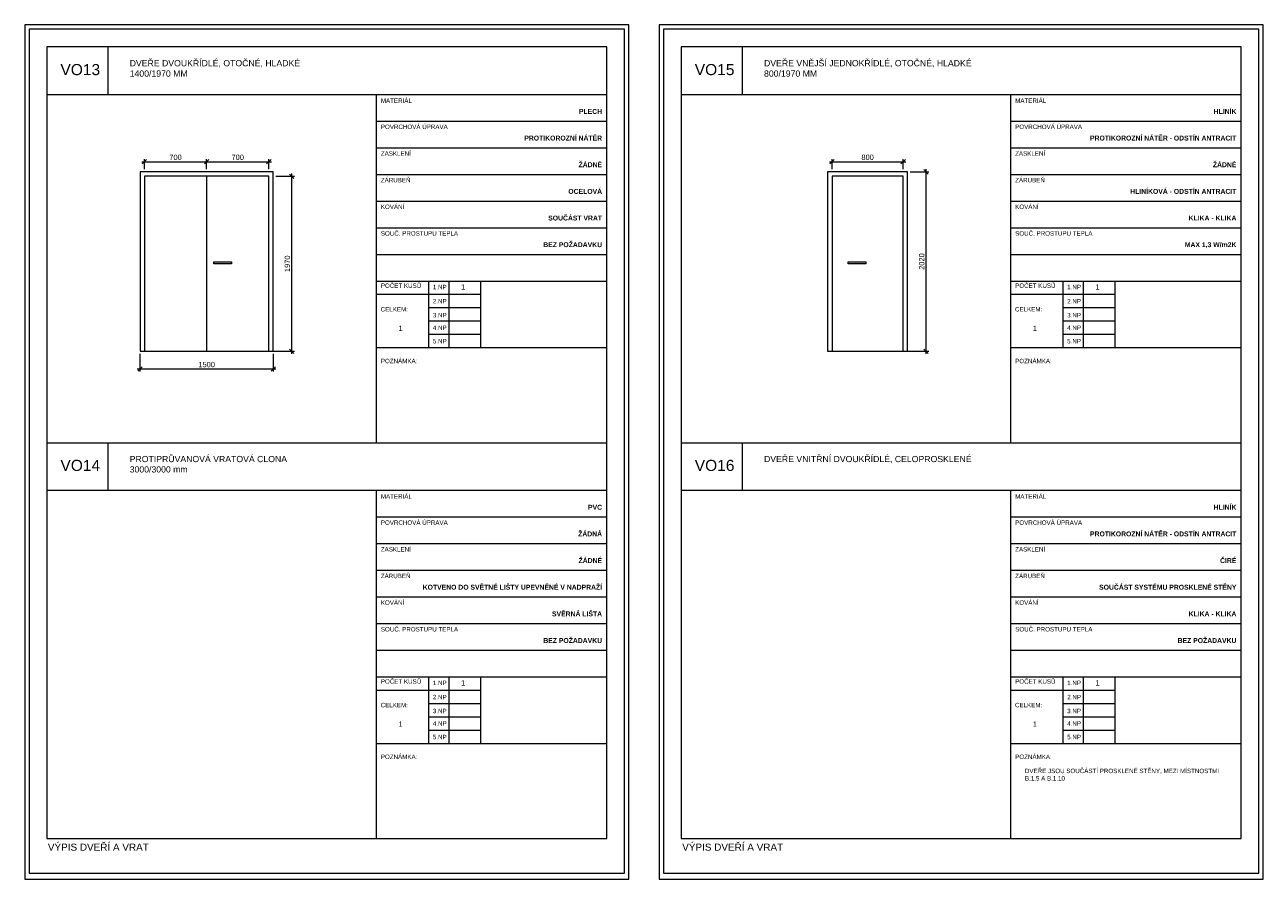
# Model space of a CAD drawing. Header units: millimetres. Extents: x 1370 to 200126, y -9734 to 86273.
# Tile 19 of 23: x 64375 to 78315, y 55972 to 65589. Entities that reach past the tile are written whole.
import ezdxf

# ---------------------------------------------------------------- set-up
doc = ezdxf.new("R2010")
doc.units = ezdxf.units.MM
doc.layers.get('0').update_dxf_attribs({"plot": 0})
doc.layers.add('000_NETISK', color=32, linetype='Continuous', lineweight=9, plot=False)
for name, color, linetype, lineweight in [('01_STAV_DVERE', 21, 'Continuous', 9), ('01_STAV_koty100', 4, 'Continuous', 13), ('01_STAV_nove kce - slabe', 70, 'Continuous', 13), ('01_STAV_popis100', 4, 'Continuous', 13), ('AA_POPIS', 7, 'Continuous', 13)]:
    doc.layers.add(name, color=color, linetype=linetype, lineweight=lineweight)
doc.styles.add('5.0 M50', font='arial.ttf', dxfattribs={"height": 250})
doc.styles.add('KCA', font='arial.ttf')
doc.styles.get("Standard").update_dxf_attribs({"font": 'arial.ttf'})
doc.styles.add('TM_50_2.5', font='arial.ttf', dxfattribs={"height": 125})
doc.dimstyles.new('AS20', dxfattribs={"dimtxt": 60, "dimasz": 50, "dimexe": 30, "dimexo": 30, "dimgap": 20, "dimtad": 0, "dimdec": 0, "dimrnd": 5, "dimdsep": 46, "dimtxsty": 'KCA', "dimblk1": 'OBLIQUE', "dimblk2": 'OBLIQUE', "dimsah": 1, "dimcen": 100, "dimdle": 30, "dimclrd": 256, "dimclre": 256, "dimclrt": 256, "dimadec": 0, "dimazin": 0, "dimtfac": 0.8, "dimtdec": 0, "dimtix": 1, "dimtmove": 1, "dimatfit": 0, "dimldrblk": 'OPEN', "dimfxl": 1, "dimtvp": 0.8, "dimtolj": 1, "dimlwd": -1, "dimlwe": -1, "dimarcsym": 0})

# ---------------------------------------------------------------- blocks, each defined once
blk = doc.blocks.new('_OBLIQUE')
at = {"color": 0, "linetype": 'ByBlock'}
blk.add_line((-0.5, -0.5), (0.5, 0.5), dxfattribs=at)
blk = doc.blocks.new('*D147')
at = {"layer": '01_STAV_koty100', "transparency": 16777216}
for p, q in [((67202, 63884), (67410, 63884)), ((67380, 61884), (67380, 63914)), ((67052, 61914), (67410, 61914))]:
    blk.add_line(p, q, dxfattribs=at)
at = {"layer": 'Defpoints', "color": 0, "transparency": 16777216}
for p in [(67172, 63884), (67380, 63884), (67022, 61914)]:
    blk.add_point(p, dxfattribs=at)
at = {"layer": '01_STAV_koty100', "transparency": 16777216, "xscale": 50, "yscale": 50, "zscale": 50}
for p, rotation in [((67380, 63884), 90), ((67380, 61914), 270)]:
    blk.add_blockref('_OBLIQUE', p, dxfattribs=dict(at, rotation=rotation))
at = {"layer": '01_STAV_koty100', "transparency": 16777216, "insert": (67331, 62899), "char_height": 60, "attachment_point": 5, "rotation": 90, "style": 'KCA'}
blk.add_mtext('\\A1;1970', dxfattribs=at)
blk = doc.blocks.new('_OPEN')
at = {"color": 0, "linetype": 'ByBlock'}
for p, q in [((-1, 0.17), (0, 0)), ((0, 0), (-1, -0.17)), ((0, 0), (-1, 0))]:
    blk.add_line(p, q, dxfattribs=at)
blk = doc.blocks.new('*D146')
at = {"layer": '01_STAV_koty100', "transparency": 16777216}
for p, q in [((65672, 61884), (65672, 61685)), ((67172, 61884), (67172, 61685)), ((65642, 61715), (67202, 61715))]:
    blk.add_line(p, q, dxfattribs=at)
at = {"layer": 'Defpoints', "color": 0, "transparency": 16777216}
for p in [(65672, 61914), (67172, 61914), (67172, 61715)]:
    blk.add_point(p, dxfattribs=at)
at = {"layer": '01_STAV_koty100', "transparency": 16777216, "xscale": 50, "yscale": 50, "zscale": 50, "rotation": 180}
blk.add_blockref('_OBLIQUE', (65672, 61715), dxfattribs=at)
at = {"layer": '01_STAV_koty100', "transparency": 16777216, "xscale": 50, "yscale": 50, "zscale": 50}
blk.add_blockref('_OBLIQUE', (67172, 61715), dxfattribs=at)
at = {"layer": '01_STAV_koty100', "transparency": 16777216, "insert": (66422, 61764), "char_height": 60, "attachment_point": 5, "style": 'KCA'}
blk.add_mtext('\\A1;1500', dxfattribs=at)
blk = doc.blocks.new('*D148')
at = {"layer": '01_STAV_koty100', "transparency": 16777216}
for p, q in [((66392, 64048), (67152, 64048)), ((66422, 63964), (66422, 64078)), ((67122, 63964), (67122, 64078))]:
    blk.add_line(p, q, dxfattribs=at)
at = {"layer": 'Defpoints', "color": 0, "transparency": 16777216}
for p in [(67122, 64048), (66422, 63934), (67122, 63934)]:
    blk.add_point(p, dxfattribs=at)
at = {"layer": '01_STAV_koty100', "transparency": 16777216, "xscale": 50, "yscale": 50, "zscale": 50, "rotation": 180}
blk.add_blockref('_OBLIQUE', (66422, 64048), dxfattribs=at)
at = {"layer": '01_STAV_koty100', "transparency": 16777216, "xscale": 50, "yscale": 50, "zscale": 50}
blk.add_blockref('_OBLIQUE', (67122, 64048), dxfattribs=at)
at = {"layer": '01_STAV_koty100', "transparency": 16777216, "insert": (66772, 64097), "char_height": 60, "attachment_point": 5, "style": 'KCA'}
blk.add_mtext('\\A1;700', dxfattribs=at)
blk = doc.blocks.new('*D149')
at = {"layer": '01_STAV_koty100', "transparency": 16777216}
for p, q in [((65692, 64048), (66452, 64048)), ((65722, 63964), (65722, 64078)), ((66422, 63964), (66422, 64078))]:
    blk.add_line(p, q, dxfattribs=at)
at = {"layer": 'Defpoints', "color": 0, "transparency": 16777216}
for p in [(66422, 64048), (65722, 63934), (66422, 63934)]:
    blk.add_point(p, dxfattribs=at)
at = {"layer": '01_STAV_koty100', "transparency": 16777216, "xscale": 50, "yscale": 50, "zscale": 50, "rotation": 180}
blk.add_blockref('_OBLIQUE', (65722, 64048), dxfattribs=at)
at = {"layer": '01_STAV_koty100', "transparency": 16777216, "xscale": 50, "yscale": 50, "zscale": 50}
blk.add_blockref('_OBLIQUE', (66422, 64048), dxfattribs=at)
at = {"layer": '01_STAV_koty100', "transparency": 16777216, "insert": (66072, 64097), "char_height": 60, "attachment_point": 5, "style": 'KCA'}
blk.add_mtext('\\A1;700', dxfattribs=at)
blk = doc.blocks.new('*D150')
at = {"layer": '01_STAV_koty100', "transparency": 16777216}
for p, q in [((74342, 63934), (74550, 63934)), ((74520, 61884), (74520, 63964)), ((74192, 61914), (74550, 61914))]:
    blk.add_line(p, q, dxfattribs=at)
at = {"layer": 'Defpoints', "color": 0, "transparency": 16777216}
for p in [(74312, 63934), (74520, 63934), (74162, 61914)]:
    blk.add_point(p, dxfattribs=at)
at = {"layer": '01_STAV_koty100', "transparency": 16777216, "xscale": 50, "yscale": 50, "zscale": 50}
for p, rotation in [((74520, 63934), 90), ((74520, 61914), 270)]:
    blk.add_blockref('_OBLIQUE', p, dxfattribs=dict(at, rotation=rotation))
at = {"layer": '01_STAV_koty100', "transparency": 16777216, "insert": (74471, 62924), "char_height": 60, "attachment_point": 5, "rotation": 90, "style": 'KCA'}
blk.add_mtext('\\A1;2020', dxfattribs=at)
blk = doc.blocks.new('*D151')
at = {"layer": '01_STAV_koty100', "transparency": 16777216}
for p, q in [((73432, 64048), (74292, 64048)), ((73462, 63964), (73462, 64078)), ((74262, 63964), (74262, 64078))]:
    blk.add_line(p, q, dxfattribs=at)
at = {"layer": 'Defpoints', "color": 0, "transparency": 16777216}
for p in [(74262, 64048), (73462, 63934), (74262, 63934)]:
    blk.add_point(p, dxfattribs=at)
at = {"layer": '01_STAV_koty100', "transparency": 16777216, "xscale": 50, "yscale": 50, "zscale": 50, "rotation": 180}
blk.add_blockref('_OBLIQUE', (73462, 64048), dxfattribs=at)
at = {"layer": '01_STAV_koty100', "transparency": 16777216, "xscale": 50, "yscale": 50, "zscale": 50}
blk.add_blockref('_OBLIQUE', (74262, 64048), dxfattribs=at)
at = {"layer": '01_STAV_koty100', "transparency": 16777216, "insert": (73862, 64097), "char_height": 60, "attachment_point": 5, "style": 'KCA'}
blk.add_mtext('\\A1;800', dxfattribs=at)

msp = doc.modelspace()

# ---------------------------------------------------------------- linework, layer by layer
at = {"layer": '000_NETISK', "color": 7, "ltscale": 1000}
for points in [[(64375, 65588.9), (64375, 55971.7), (71175, 55971.7), (71175, 65588.9)], [(64375, 55971.7), (71175, 55971.7), (71175, 65588.9), (64375, 65588.9)], [(64425, 65538.9), (64425, 56039.3), (71125, 56039.3), (71125, 65538.9)], [(71515, 65588.9), (71515, 55971.7), (78315, 55971.7), (78315, 65588.9)], [(71515, 55971.7), (78315, 55971.7), (78315, 65588.9), (71515, 65588.9)], [(71565, 65538.9), (71565, 56039.3), (78265, 56039.3), (78265, 65538.9)]]:
    msp.add_lwpolyline(points, close=True, dxfattribs=at)
at = {"layer": '01_STAV_nove kce - slabe', "color": 7}
msp.add_line((66422.3, 63883.8), (66422.3, 61913.8), dxfattribs=at)
for points in [[(65672.3, 61913.8), (67172.3, 61913.8), (67172.3, 63933.8), (65672.3, 63933.8)], [(65722.3, 61913.8), (67122.3, 61913.8), (67122.3, 63883.8), (65722.3, 63883.8)], [(73412.3, 61913.8), (74312.3, 61913.8), (74312.3, 63933.8), (73412.3, 63933.8)], [(73462.3, 61913.8), (74262.3, 61913.8), (74262.3, 63883.8), (73462.3, 63883.8)], [(66502.1, 62919.8), (66702.1, 62919.8), (66702.1, 62899.8), (66502.1, 62899.8)], [(73642.1, 62919.8), (73842.1, 62919.8), (73842.1, 62899.8), (73642.1, 62899.8)]]:
    msp.add_lwpolyline(points, close=True, dxfattribs=at)
at = {"layer": '01_STAV_popis100', "color": 7, "ltscale": 1000}
for p, q in [((65310, 65338.9), (65310, 64804.9)), ((72450, 65338.9), (72450, 64804.9)), ((64625, 64804.9), (70925, 64804.9)), ((68332, 64804.9), (68332, 60881.4)), ((71765, 64804.9), (78065, 64804.9)), ((75472, 64804.9), (75472, 60881.4)), ((68332, 64504.9), (70925, 64504.9)), ((75472, 64504.9), (78065, 64504.9)), ((68332, 64204.9), (70925, 64204.9)), ((75472, 64204.9), (78065, 64204.9)), ((68332, 63904.9), (70925, 63904.9)), ((75472, 63904.9), (78065, 63904.9)), ((68332, 63604.9), (70925, 63604.9)), ((75472, 63604.9), (78065, 63604.9)), ((68332, 63304.9), (70925, 63304.9)), ((75472, 63304.9), (78065, 63304.9)), ((68332, 63004.9), (70925, 63004.9)), ((75472, 63004.9), (78065, 63004.9)), ((68332, 62704.9), (70925, 62704.9)), ((68917.5, 62704.9), (68917.5, 61954.9)), ((69147, 62704.9), (69147, 61954.9)), ((69503, 62704.9), (69503, 61954.9)), ((75472, 62704.9), (78065, 62704.9)), ((76057.5, 62704.9), (76057.5, 61954.9)), ((76287, 62704.9), (76287, 61954.9)), ((76643, 62704.9), (76643, 61954.9)), ((68332, 62554.9), (69503, 62554.9)), ((75472, 62554.9), (76643, 62554.9)), ((68917.5, 62404.9), (69503, 62404.9)), ((76057.5, 62404.9), (76643, 62404.9)), ((68917.5, 62254.9), (69503, 62254.9)), ((76057.5, 62254.9), (76643, 62254.9)), ((68917.5, 62104.9), (69503, 62104.9)), ((76057.5, 62104.9), (76643, 62104.9)), ((68332, 61954.9), (70925, 61954.9)), ((75472, 61954.9), (78065, 61954.9)), ((64625, 60883.9), (70925, 60883.9)), ((65310, 60883.9), (65310, 60349.9)), ((71765, 60883.9), (78065, 60883.9)), ((72450, 60883.9), (72450, 60349.9)), ((64625, 60349.9), (70925, 60349.9)), ((68332, 60349.9), (68332, 56426.4)), ((71765, 60349.9), (78065, 60349.9)), ((75472, 60349.9), (75472, 56426.4)), ((68332, 60049.9), (70925, 60049.9)), ((75472, 60049.9), (78065, 60049.9)), ((68332, 59749.9), (70925, 59749.9)), ((75472, 59749.9), (78065, 59749.9)), ((68332, 59449.9), (70925, 59449.9)), ((75472, 59449.9), (78065, 59449.9)), ((68332, 59149.9), (70925, 59149.9)), ((75472, 59149.9), (78065, 59149.9)), ((68332, 58849.9), (70925, 58849.9)), ((75472, 58849.9), (78065, 58849.9)), ((68332, 58549.9), (70925, 58549.9)), ((75472, 58549.9), (78065, 58549.9)), ((68332, 58249.9), (70925, 58249.9)), ((68917.5, 58249.9), (68917.5, 57499.9)), ((69147, 58249.9), (69147, 57499.9)), ((69503, 58249.9), (69503, 57499.9)), ((75472, 58249.9), (78065, 58249.9)), ((76057.5, 58249.9), (76057.5, 57499.9)), ((76287, 58249.9), (76287, 57499.9)), ((76643, 58249.9), (76643, 57499.9)), ((68332, 58099.9), (69503, 58099.9)), ((75472, 58099.9), (76643, 58099.9)), ((68917.5, 57949.9), (69503, 57949.9)), ((76057.5, 57949.9), (76643, 57949.9)), ((68917.5, 57799.9), (69503, 57799.9)), ((76057.5, 57799.9), (76643, 57799.9)), ((68917.5, 57649.9), (69503, 57649.9)), ((76057.5, 57649.9), (76643, 57649.9)), ((68332, 57499.9), (70925, 57499.9)), ((75472, 57499.9), (78065, 57499.9))]:
    msp.add_line(p, q, dxfattribs=at)
for points in [[(64625, 65338.9), (64625, 56428.9), (70925, 56428.9), (70925, 65338.9)], [(71765, 65338.9), (71765, 56428.9), (78065, 56428.9), (78065, 65338.9)]]:
    msp.add_lwpolyline(points, close=True, dxfattribs=at)

# ---------------------------------------------------------------- texts
at = {"layer": '01_STAV_DVERE', "color": 7, "char_height": 125, "attachment_point": 1, "style": 'TM_50_2.5'}
for s, heights, insert in [('VO13', [0], (64776.6, 65146.9)), ('VO15', [0], (71916.6, 65146.9)), ('VO14', [129.3], (64776.6, 60691.9)), ('VO16', [0], (71916.6, 60691.9))]:
    msp.add_mtext_dynamic_manual_height_columns(s, width=385.67, gutter_width=12.5, heights=heights, dxfattribs=dict(at, insert=insert))
at = {"layer": 'AA_POPIS', "color": 7, "attachment_point": 1, "rotation": 359.99437, "style": '5.0 M50'}
for s, width, heights, insert, char_height in [('\\A1;DVEŘE DVOUKŘÍDLÉ, OTOČNÉ, HLADKÉ\\P1400/1970 MM', 3185.769, [0], (65556, 65191.4), 70), ('\\A1;DVEŘE VNĚJŠÍ JEDNOKŘÍDLÉ, OTOČNÉ, HLADKÉ\\P800/1970 MM', 3185.769, [0], (72696, 65191.4), 70), ('MATERIÁL', 672.312, [0], (68383, 64759.9), 50), ('MATERIÁL', 672.312, [0], (75523, 64759.9), 50), ('POVRCHOVÁ ÚPRAVA', 1088.492, [0], (68383, 64465.4), 50), ('POVRCHOVÁ ÚPRAVA', 1088.492, [0], (75523, 64465.4), 50), ('ZASKLENÍ', 672.312, [0], (68383, 64165.4), 50), ('ZASKLENÍ', 672.312, [0], (75523, 64165.4), 50), ('ZÁRUBEŇ', 942.754, [0], (68383, 63865.4), 50), ('ZÁRUBEŇ', 942.754, [0], (75523, 63865.4), 50), ('KOVÁNÍ', 942.754, [0], (68383, 63565.4), 50), ('KOVÁNÍ', 942.754, [0], (75523, 63565.4), 50), ('SOUČ. PROSTUPU TEPLA', 942.754, [0], (68383, 63265.4), 50), ('SOUČ. PROSTUPU TEPLA', 942.754, [0], (75523, 63265.4), 50), ('POČET KUSŮ', 942.754, [0], (68383, 62677.4), 50), ('1.NP', 942.754, [0], (68968.5, 62661.9), 50), ('1', 1526.496, [60.2], (69286.5, 62666.8), 60), ('POČET KUSŮ', 942.754, [0], (75523, 62677.4), 50), ('1.NP', 942.754, [0], (76108.5, 62661.9), 50), ('1', 1526.496, [60.2], (76426.5, 62666.8), 60), ('2.NP', 942.754, [0], (68968.5, 62501.8), 50), ('2.NP', 942.754, [0], (76108.5, 62501.8), 50), ('CELKEM:', 942.754, [0], (68381, 62411.9), 50), ('3.NP', 942.754, [0], (68968.5, 62345.4), 50), ('CELKEM:', 942.754, [0], (75521, 62411.9), 50), ('3.NP', 942.754, [0], (76108.5, 62345.4), 50), ('1', 1526.496, [0], (68582.5, 62202.4), 60), ('4.NP', 942.754, [0], (68968.5, 62203.8), 50), ('1', 1526.496, [0], (75722.5, 62202.4), 60), ('4.NP', 942.754, [0], (76108.5, 62203.8), 50), ('5.NP', 942.754, [0], (68968.5, 62052.1), 50), ('5.NP', 942.754, [0], (76108.5, 62052.1), 50), ('POZNÁMKA:', 942.754, [0], (68383, 61829.6), 50), ('POZNÁMKA:', 942.754, [0], (75523, 61829.6), 50), ('\\A1;PROTIPRŮVANOVÁ VRATOVÁ CLONA\\P3000/3000 mm', 3185.769, [0], (65556, 60736.4), 70), ('\\A1;DVEŘE VNITŘNÍ DVOUKŘÍDLÉ, CELOPROSKLENÉ', 3185.769, [0], (72696, 60736.4), 70), ('MATERIÁL', 672.312, [0], (68383, 60304.9), 50), ('MATERIÁL', 672.312, [0], (75523, 60304.9), 50), ('POVRCHOVÁ ÚPRAVA', 1088.492, [0], (68383, 60010.4), 50), ('POVRCHOVÁ ÚPRAVA', 1088.492, [0], (75523, 60010.4), 50), ('ZASKLENÍ', 672.312, [0], (68383, 59710.4), 50), ('ZASKLENÍ', 672.312, [0], (75523, 59710.4), 50), ('ZÁRUBEŇ', 942.754, [0], (68383, 59410.4), 50), ('ZÁRUBEŇ', 942.754, [0], (75523, 59410.4), 50), ('KOVÁNÍ', 942.754, [0], (68383, 59110.4), 50), ('KOVÁNÍ', 942.754, [0], (75523, 59110.4), 50), ('SOUČ. PROSTUPU TEPLA', 942.754, [0], (68383, 58810.4), 50), ('SOUČ. PROSTUPU TEPLA', 942.754, [0], (75523, 58810.4), 50), ('POČET KUSŮ', 942.754, [0], (68383, 58222.4), 50), ('1.NP', 942.754, [0], (68968.5, 58206.9), 50), ('1', 1526.496, [60.2], (69286.5, 58211.8), 60), ('POČET KUSŮ', 942.754, [0], (75523, 58222.4), 50), ('1.NP', 942.754, [0], (76108.5, 58206.9), 50), ('1', 1526.496, [60.2], (76426.5, 58211.8), 60), ('2.NP', 942.754, [0], (68968.5, 58046.8), 50), ('2.NP', 942.754, [0], (76108.5, 58046.8), 50), ('CELKEM:', 942.754, [0], (68381, 57956.9), 50), ('3.NP', 942.754, [0], (68968.5, 57890.4), 50), ('CELKEM:', 942.754, [0], (75521, 57956.9), 50), ('3.NP', 942.754, [0], (76108.5, 57890.4), 50), ('1', 1526.496, [0], (68582.5, 57747.4), 60), ('4.NP', 942.754, [0], (68968.5, 57748.8), 50), ('1', 1526.496, [0], (75722.5, 57747.4), 60), ('4.NP', 942.754, [0], (76108.5, 57748.8), 50), ('5.NP', 942.754, [0], (68968.5, 57597.1), 50), ('5.NP', 942.754, [0], (76108.5, 57597.1), 50), ('POZNÁMKA:', 942.754, [0], (68383, 57374.6), 50), ('POZNÁMKA:', 942.754, [0], (75523, 57374.6), 50), ('DVEŘE JSOU SOUČÁSTÍ PROSKLENÉ STĚNY, MEZI MÍSTNOSTMI\\PB.1.5 A B.1.10', 2315.282, [147], (75632.8, 57215.9), 50), ('VÝPIS DVEŘÍ A VRAT', 1635, [0], (64635, 56372.5), 80), ('VÝPIS DVEŘÍ A VRAT', 1635, [0], (71775, 56372.5), 80)]:
    msp.add_mtext_dynamic_manual_height_columns(s, width=width, gutter_width=1250, heights=heights, dxfattribs=dict(at, insert=insert, char_height=char_height))
at = {"layer": 'AA_POPIS', "color": 7, "char_height": 55, "attachment_point": 3, "rotation": 359.99437}
for s, insert in [('\\pt1155;{\\fArial|b1|i0|c238|p34;PLECH}', (70873, 64640.9)), ('\\pt1155;{\\fArial|b1|i0|c238|p34;HLINÍK}', (78013, 64640.9)), ('\\pt1155;{\\fArial|b1|i0|c238|p34;PROTIKOROZNÍ NÁTĚR}', (70873, 64340.9)), ('\\pt1155;{\\fArial|b1|i0|c238|p34;PROTIKOROZNÍ NÁTĚR - ODSTÍN ANTRACIT}', (78013, 64340.9)), ('\\pt1155;{\\fArial|b1|i0|c238|p34;ŽÁDNÉ}', (70873, 64040.9)), ('\\pt1155;{\\fArial|b1|i0|c238|p34;ŽÁDNÉ}', (78013, 64040.9)), ('\\pt1155;{\\fArial|b1|i0|c238|p34;OCELOVÁ}', (70873, 63740.9)), ('\\pt1155;{\\fArial|b1|i0|c238|p34;HLINÍKOVÁ - ODSTÍN ANTRACIT}', (78013, 63740.9)), ('\\pt1155;{\\fArial|b1|i0|c238|p34;SOUČÁST VRAT}', (70873, 63440.9)), ('\\pt1155;{\\fArial|b1|i0|c238|p34;KLIKA - KLIKA}', (78013, 63440.9)), ('\\pt1155;{\\fArial|b1|i0|c238|p34;BEZ POŽADAVKU}', (70873, 63140.9)), ('\\pt1155;{\\fArial|b1|i0|c238|p34;MAX 1,3 W/m2K}', (78013, 63140.9)), ('\\pt1155;{\\fArial|b1|i0|c238|p34;PVC}', (70873, 60185.9)), ('\\pt1155;{\\fArial|b1|i0|c238|p34;HLINÍK}', (78013, 60185.9)), ('\\pt1155;{\\fArial|b1|i0|c238|p34;ŽÁDNÁ}', (70873, 59885.9)), ('\\pt1155;{\\fArial|b1|i0|c238|p34;PROTIKOROZNÍ NÁTĚR - ODSTÍN ANTRACIT}', (78013, 59885.9)), ('\\pt1155;{\\fArial|b1|i0|c238|p34;ŽÁDNÉ}', (70873, 59585.9)), ('\\pt1155;{\\fArial|b1|i0|c238|p34;ČIRÉ}', (78013, 59585.9)), ('\\pt1155;{\\fArial|b1|i0|c238|p34;KOTVENO DO SVĚTNÉ LIŠTY UPEVNĚNÉ V NADPRAŽÍ}', (70873, 59285.9)), ('\\pt1155;{\\fArial|b1|i0|c238|p34;SOUČÁST SYSTÉMU PROSKLENÉ STĚNY}', (78013, 59285.9)), ('\\pt1155;{\\fArial|b1|i0|c238|p34;SVĚRNÁ LIŠTA}', (70873, 58985.9)), ('\\pt1155;{\\fArial|b1|i0|c238|p34;KLIKA - KLIKA}', (78013, 58985.9)), ('\\pt1155;{\\fArial|b1|i0|c238|p34;BEZ POŽADAVKU}', (70873, 58685.9)), ('\\pt1155;{\\fArial|b1|i0|c238|p34;BEZ POŽADAVKU}', (78013, 58685.9))]:
    msp.add_mtext_dynamic_manual_height_columns(s, width=2130.527, gutter_width=150, heights=[0], dxfattribs=dict(at, insert=insert))

# ---------------------------------------------------------------- dimensions: what is measured, and where the dimension line sits
at = {"layer": '01_STAV_koty100', "color": 7}
for base, p1, p2, picture, middle in [((66422.3, 64047.6), (65722.3, 63933.8), (66422.3, 63933.8), '*D149', (66072.3, 64096.6)), ((67122.3, 64047.6), (66422.3, 63933.8), (67122.3, 63933.8), '*D148', (66772.3, 64096.6)), ((74262.3, 64047.6), (73462.3, 63933.8), (74262.3, 63933.8), '*D151', (73862.3, 64096.6)), ((67172.3, 61715.3), (65672.3, 61913.8), (67172.3, 61913.8), '*D146', (66422.3, 61764.4))]:
    dim = msp.add_linear_dim(base=base, p1=p1, p2=p2, dimstyle='AS20', dxfattribs=at)
    dim.commit()
    dim.dimension.update_dxf_attribs({"geometry": picture, "text_midpoint": middle})
for base, p1, p2, picture, middle in [((67379.5, 63883.8), (67022.3, 61913.8), (67172.3, 63883.8), '*D147', (67330.5, 62898.8)), ((74519.5, 63933.8), (74162.3, 61913.8), (74312.3, 63933.8), '*D150', (74470.5, 62923.8))]:
    dim = msp.add_linear_dim(base=base, p1=p1, p2=p2, angle=90, dimstyle='AS20', dxfattribs=at)
    dim.commit()
    dim.dimension.update_dxf_attribs({"geometry": picture, "text_midpoint": middle})

doc.saveas('drawing.dxf')
